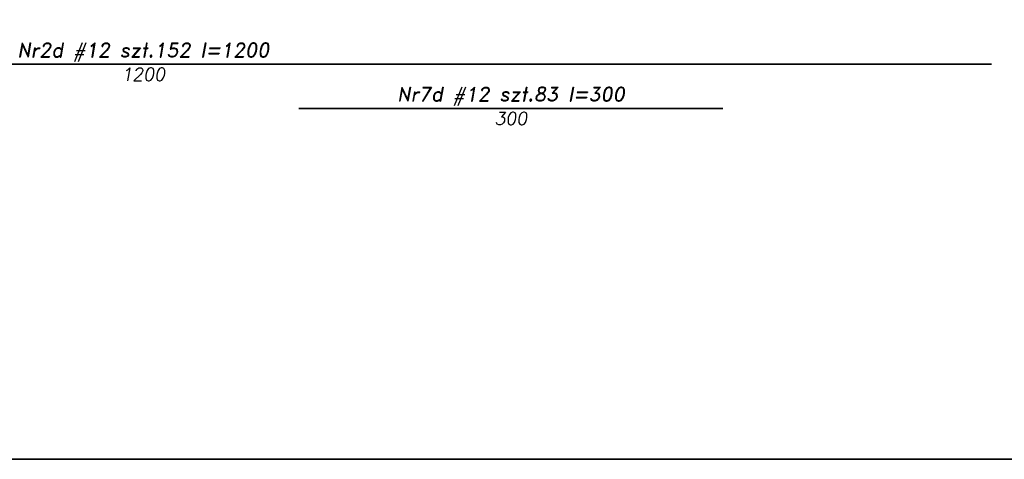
# Model space of a CAD drawing. Header units: millimetres. Extents: x 295948 to 312016, y 6878 to 18016.
# Tile 94 of 252: x 301693 to 302389, y 15252 to 15563. Entities that reach past the tile are written whole.
import ezdxf

# ---------------------------------------------------------------- set-up
doc = ezdxf.new("R2010")
doc.units = ezdxf.units.MM
for name, color, linetype, lineweight in [('konstrukcja', 3, 'Continuous', 35), ('opisy', 2, 'Continuous', 18), ('zbrojenie płyty', 141, 'Continuous', 35)]:
    doc.layers.add(name, color=color, linetype=linetype, lineweight=lineweight)
doc.styles.get("Standard").update_dxf_attribs({"font": 'romand.shx', "oblique": 10})

msp = doc.modelspace()

# ---------------------------------------------------------------- linework, layer by layer
at = {"layer": 'konstrukcja'}
msp.add_lwpolyline([(306241.285, 17301.794), (306241.285, 15251.794), (300541.285, 15251.794), (300541.285, 17301.794)], close=True, dxfattribs=at)
at = {"layer": 'zbrojenie płyty'}
for p, q in [((301180.44, 15531.446), (302380.44, 15531.446)), ((301890.44, 15500.202), (302190.44, 15500.202))]:
    msp.add_line(p, q, dxfattribs=at)

# ---------------------------------------------------------------- texts
at = {"layer": 'opisy', "width": 253.11941, "attachment_point": 5}
for s, insert, char_height in [('Nr2d #12 szt.152 l=1200', (301780.44, 15539.848), 9.99999), ('1200', (301780.44, 15524.334), 9), ('Nr7d #12 szt.83 l=300', (302040.44, 15508.604), 9.99999), ('300', (302040.44, 15493.09), 9)]:
    msp.add_mtext(s, dxfattribs=dict(at, insert=insert, char_height=char_height))

doc.saveas('drawing.dxf')
